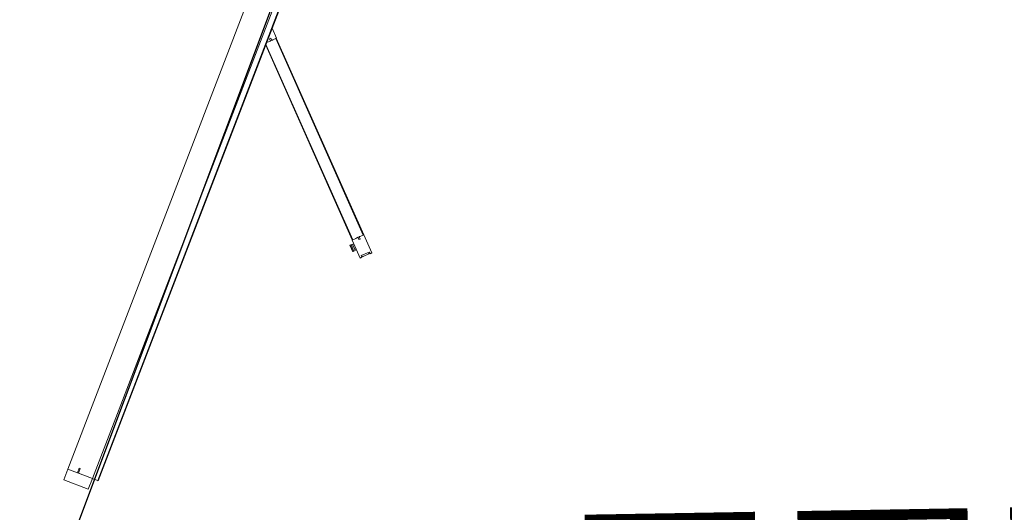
# Model space of a CAD drawing. Header units: millimetres. Extents: x 1512 to 2105, y 794 to 1149.
# Tile 100 of 256: x 1826.2 to 1829.99, y 875.81 to 877.71. Entities that reach past the tile are written whole.
import ezdxf

# ---------------------------------------------------------------- set-up
doc = ezdxf.new("R2010")
doc.units = ezdxf.units.MM
doc.layers.add('A-DOOR', color=31, linetype='Continuous', lineweight=9)
doc.styles.get("Standard").update_dxf_attribs({"font": 'arial.ttf'})

# ---------------------------------------------------------------- blocks, each defined once
blk = doc.blocks.new('5-panel_Bi-fold_external_door_10806 - Type 1-V8-اول')
at = {"layer": 'A-DOOR'}
for p, q in [((1.3827, 0.745), (1.3289, 0.6912)), ((1.3884, 0.7393), (1.3827, 0.745)), ((1.3834, 0.7343), (1.3884, 0.7393)), ((1.4074, 0.7103), (1.3834, 0.7343)), ((1.3912, 0.7354), (1.3868, 0.731)), ((1.4085, 0.7181), (1.3912, 0.7354)), ((1.3297, 0.6905), (0.7433, 0.1042)), ((1.3311, 0.6891), (0.7447, 0.1028)), ((1.3289, 0.6912), (1.3401, 0.6801)), ((1.3297, 0.6905), (1.3311, 0.6891)), ((1.3422, 0.6765), (1.3493, 0.6836)), ((1.3493, 0.6836), (1.3535, 0.6794)), ((1.3643, 0.6559), (1.418, 0.7096)), ((1.4069, 0.7165), (1.4085, 0.7181)), ((1.4103, 0.7131), (1.4069, 0.7165)), ((1.4124, 0.7153), (1.4074, 0.7103)), ((1.418, 0.7096), (1.4124, 0.7153)), ((1.3622, 0.658), (0.7797, 0.0755)), ((1.3636, 0.6566), (0.7825, 0.0755)), ((1.3401, 0.6801), (1.3422, 0.6765)), ((1.3429, 0.6773), (1.3472, 0.673)), ((1.3535, 0.6794), (1.3462, 0.672)), ((1.3462, 0.672), (1.3528, 0.6674)), ((1.3528, 0.6674), (1.3643, 0.6559)), ((1.3622, 0.658), (1.3636, 0.6566)), ((1.3775, 0.669), (1.381, 0.6655)), ((1.3785, 0.6629), (1.381, 0.6655)), ((1.3824, 0.659), (1.3785, 0.6629)), ((1.3943, 0.6788), (1.381, 0.6655)), ((1.4015, 0.6781), (1.3824, 0.659)), ((1.3833, 0.6581), (1.3824, 0.659)), ((1.3855, 0.6559), (1.3833, 0.6581)), ((1.3855, 0.6559), (1.4046, 0.675)), ((1.3855, 0.6559), (1.4046, 0.675)), ((1.3861, 0.6553), (1.3855, 0.6559)), ((1.3861, 0.6553), (1.4052, 0.6744)), ((1.3943, 0.6788), (1.3907, 0.6823)), ((1.3943, 0.6788), (1.3976, 0.682)), ((1.3976, 0.682), (1.4015, 0.6781)), ((1.4015, 0.6781), (1.4024, 0.6772)), ((1.4024, 0.6772), (1.4046, 0.675)), ((1.4046, 0.675), (1.4052, 0.6744)), ((2.581, 0.0759), (-2.331, 0.0759)), ((0.7426, 0.1049), (0.7132, 0.0755)), ((0.7538, 0.0937), (0.7426, 0.1049)), ((0.7447, 0.1028), (0.7433, 0.1042)), ((0.7502, 0.0846), (0.7573, 0.0917)), ((0.7545, 0.0803), (0.7502, 0.0846)), ((0.7573, 0.0917), (0.7538, 0.0937)), ((0.7618, 0.0877), (0.7545, 0.0803)), ((0.7608, 0.0867), (0.7566, 0.0909)), ((0.7664, 0.0811), (0.7618, 0.0877)), ((0.772, 0.0755), (0.7664, 0.0811)), ((2.581, 0.0759), (2.581, 0.0755)), ((2.581, 0.0737), (-2.331, 0.0737)), ((-2.331, 0.0516), (2.581, 0.0516)), ((2.581, 0.0755), (2.581, 0.0743)), ((2.581, 0.0743), (2.581, 0.0737)), ((2.581, 0.0737), (2.581, 0.0693)), ((2.581, 0.0693), (2.581, 0.0538)), ((2.581, 0.0538), (2.581, 0.0516)), ((2.581, 0.0516), (2.581, -0.05)), ((2.625, 0.0516), (2.581, 0.0516)), ((2.581, 0.0516), (2.581, -0.0065)), ((2.625, -0.05), (2.625, 0.0516)), ((2.562, -0.007), (2.562, -0.0097)), ((2.581, -0.0065), (2.5625, -0.0065)), ((2.5625, -0.0102), (2.581, -0.0102)), ((2.581, -0.0102), (2.581, -0.05)), ((-2.331, -0.05), (2.581, -0.05)), ((2.581, -0.05), (2.625, -0.05))]:
    blk.add_line(p, q, dxfattribs=at)
for centre, start, end in [((2.5625, -0.007), 90, 180), ((2.5625, -0.0097), 180, 270)]:
    blk.add_arc(centre, 0.0005, start, end, dxfattribs=at)

msp = doc.modelspace()

# ---------------------------------------------------------------- linework, layer by layer
msp.add_line((1824.9469, 871.8341), (1830.3823, 886.311))

# ---------------------------------------------------------------- block references
at = {"layer": 'A-DOOR', "rotation": 248.9627525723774}
msp.add_blockref('5-panel_Bi-fold_external_door_10806 - Type 1-V8-اول', (1827.3572, 878.368), dxfattribs=at)

# ---------------------------------------------------------------- texts
at = {"insert": (1828.2964, 875.6791), "char_height": 0.600718, "attachment_point": 1, "rotation": 0.9758}
msp.add_mtext_dynamic_manual_height_columns('{\\fArial|b0|i0|c178|p34;نقاله های کتاب}', width=9.254556, gutter_width=12.5, heights=[0], dxfattribs=at)

doc.saveas('drawing.dxf')
